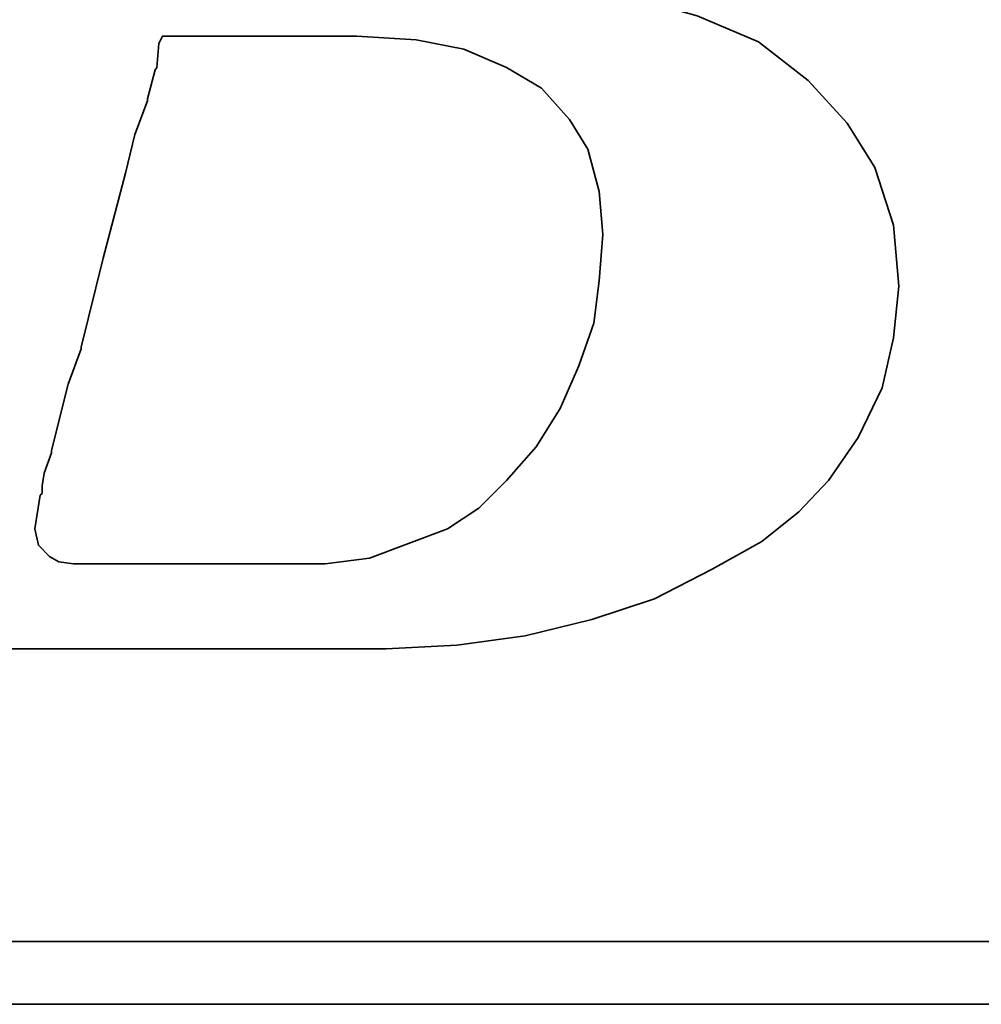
# Model space of a CAD drawing. Header units: inches. Extents: x -4 to 254, y 50 to 189.
# Tile 27 of 49: x 194.11 to 196.31, y 122.51 to 124.76. Entities that reach past the tile are written whole.
import ezdxf

# ---------------------------------------------------------------- set-up
doc = ezdxf.new("R2010")
doc.units = ezdxf.units.IN
doc.header["$LTSCALE"] = 0.2
doc.layers.add('DIM', color=4, linetype='Continuous')
doc.layers.add('layer 1', color=7, linetype='Continuous')

# ---------------------------------------------------------------- blocks, each defined once
blk = doc.blocks.new('TBI MOTION logo(完整正式版)')
at = {"layer": 'layer 1', "color": 22, "lineweight": 35}
for points, knots in [([(-64.65375, -6.86375), (-64.65375, -6.86375), (-64.84375, -7.29625), (-64.84375, -7.29625), (-64.84375, -7.29625), (-64.84375, -7.29625), (-64.86875, -7.34375), (-64.86875, -7.34375), (-64.86875, -7.34375), (-64.86875, -7.34375), (-64.86875, -7.36875), (-64.86875, -7.36875), (-64.86875, -7.36875), (-64.86875, -7.36875), (-65.15375, -7.65375), (-65.15375, -7.65375), (-65.15375, -7.65375), (-65.15375, -7.65375), (-65.17875, -7.65375), (-65.17875, -7.65375), (-65.17875, -7.65375), (-65.17875, -7.65375), (-65.20375, -7.67875), (-65.20375, -7.67875), (-65.20375, -7.67875), (-65.20375, -7.67875), (-65.58875, -7.87125), (-65.58875, -7.87125), (-65.58875, -7.87125), (-65.58875, -7.87125), (-65.63375, -7.87125), (-65.63375, -7.87125), (-65.63375, -7.87125), (-65.63375, -7.87125), (-65.65875, -7.89375), (-65.65875, -7.89375), (-65.65875, -7.89375), (-65.65875, -7.89375), (-66.09375, -7.94375), (-66.09375, -7.94375), (-66.09375, -7.94375), (-66.09375, -7.94375), (-66.11375, -7.94375), (-66.11375, -7.94375), (-66.11375, -7.94375), (-66.11375, -7.94375), (-66.16375, -7.94375), (-66.16375, -7.94375), (-66.16375, -7.94375), (-66.16375, -7.94375), (-66.30875, -7.94375), (-66.30875, -7.94375), (-66.30875, -7.94375), (-66.30875, -7.94375), (-66.69375, -7.94375), (-66.69375, -7.94375), (-66.69375, -7.94375), (-66.69375, -7.94375), (-67.07375, -7.94375), (-67.07375, -7.94375), (-67.07375, -7.94375), (-67.07375, -7.94375), (-67.12375, -7.94375), (-67.12375, -7.94375), (-67.12375, -7.94375), (-67.12375, -7.94375), (-67.12375, -7.96625), (-67.12375, -7.96625), (-67.12375, -7.96625), (-67.12375, -7.96625), (-67.14875, -7.99125), (-67.14875, -7.99125), (-67.14875, -7.99125), (-67.14875, -7.99125), (-67.24375, -8.34875), (-67.24375, -8.34875), (-67.24375, -8.34875), (-67.24375, -8.34875), (-67.31375, -8.68625), (-67.31375, -8.68625), (-67.31375, -8.68625), (-67.31375, -8.68625), (-67.26875, -8.68625), (-67.26875, -8.68625), (-67.26875, -8.68625), (-67.26875, -8.68625), (-67.07375, -8.68625), (-67.07375, -8.68625), (-67.07375, -8.68625), (-67.07375, -8.68625), (-66.54875, -8.68625), (-66.54875, -8.68625), (-66.54875, -8.68625), (-66.54875, -8.68625), (-65.82625, -8.68625), (-65.82625, -8.68625), (-65.82625, -8.68625), (-65.82625, -8.68625), (-65.01375, -8.68625), (-65.01375, -8.68625), (-65.01375, -8.68625), (-65.01375, -8.68625), (-64.05375, -8.68625), (-64.05375, -8.68625), (-64.05375, -8.68625), (-64.05375, -8.68625), (-62.08375, -8.68625), (-62.08375, -8.68625), (-62.08375, -8.68625), (-62.08375, -8.68625), (-60.06875, -8.68625), (-60.06875, -8.68625), (-60.06875, -8.68625), (-60.06875, -8.68625), (-59.10875, -8.68625), (-59.10875, -8.68625), (-59.10875, -8.68625), (-59.10875, -8.68625), (-58.29375, -8.68625), (-58.29375, -8.68625), (-58.29375, -8.68625), (-58.29375, -8.68625), (-57.57375, -8.68625), (-57.57375, -8.68625), (-57.57375, -8.68625), (-57.57375, -8.68625), (-57.04875, -8.68625), (-57.04875, -8.68625), (-57.04875, -8.68625), (-57.04875, -8.68625), (-56.85375, -8.68625), (-56.85375, -8.68625), (-56.85375, -8.68625), (-56.85375, -8.68625), (-56.70875, -8.68625), (-56.70875, -8.68625), (-56.70875, -8.68625), (-56.70875, -8.68625), (-56.61375, -8.68625), (-56.61375, -8.68625), (-56.61375, -8.68625), (-56.61375, -8.68625), (-56.56875, -8.68625), (-56.56875, -8.68625), (-56.56875, -8.68625), (-56.56875, -8.68625), (-55.65375, -8.63875), (-55.65375, -8.63875), (-55.65375, -8.63875), (-55.65375, -8.63875), (-54.76875, -8.51875), (-54.76875, -8.51875), (-54.76875, -8.51875), (-54.76875, -8.51875), (-53.90375, -8.30375), (-53.90375, -8.30375), (-53.90375, -8.30375), (-53.90375, -8.30375), (-53.08875, -8.03875), (-53.08875, -8.03875), (-53.08875, -8.03875), (-53.08875, -8.03875), (-52.34375, -7.65375), (-52.34375, -7.65375), (-52.34375, -7.65375), (-52.34375, -7.65375), (-51.69875, -7.29625), (-51.69875, -7.29625), (-51.69875, -7.29625), (-51.69875, -7.29625), (-51.21875, -6.91125), (-51.21875, -6.91125), (-51.21875, -6.91125), (-51.21875, -6.91125), (-50.83375, -6.50375), (-50.83375, -6.50375), (-50.83375, -6.50375), (-50.83375, -6.50375), (-50.44875, -5.94875), (-50.44875, -5.94875), (-50.44875, -5.94875), (-50.44875, -5.94875), (-50.13875, -5.30375), (-50.13875, -5.30375), (-50.13875, -5.30375), (-50.13875, -5.30375), (-49.99375, -4.65375), (-49.99375, -4.65375), (-49.99375, -4.65375), (-49.99375, -4.65375), (-49.92375, -3.98375), (-49.92375, -3.98375), (-49.92375, -3.98375), (-49.92375, -3.98375), (-49.99375, -3.19374), (-49.99375, -3.19374), (-49.99375, -3.19374), (-49.99375, -3.19374), (-50.23374, -2.44874), (-50.23374, -2.44874), (-50.23374, -2.44874), (-50.23374, -2.44874), (-50.59375, -1.87374), (-50.59375, -1.87374), (-50.59375, -1.87374), (-50.59375, -1.87374), (-51.09875, -1.31874), (-51.09875, -1.31874), (-51.09875, -1.31874), (-51.09875, -1.31874), (-51.74375, -0.81875), (-51.74375, -0.81875), (-51.74375, -0.81875), (-51.74375, -0.81875), (-52.53875, -0.48125), (-52.53875, -0.48125), (-52.53875, -0.48125), (-52.53875, -0.48125), (-53.47375, -0.21875), (-53.47375, -0.21875), (-53.47375, -0.21875), (-53.47375, -0.21875), (-54.52875, -0.04874), (-54.52875, -0.04874), (-54.52875, -0.04874), (-54.52875, -0.04874), (-55.65375, 0.12125), (-55.65375, 0.12125), (-55.65375, 0.12125), (-55.65375, 0.12125), (-54.50375, 0.28624), (-54.50375, 0.28624), (-54.50375, 0.28624), (-54.50375, 0.28624), (-53.83375, 0.38124), (-53.83375, 0.38124), (-53.83375, 0.38124), (-53.83375, 0.38124), (-53.18375, 0.50125), (-53.18375, 0.50125), (-53.18375, 0.50125), (-53.18375, 0.50125), (-52.55875, 0.66874), (-52.55875, 0.66874), (-52.55875, 0.66874), (-52.55875, 0.66874), (-52.03375, 0.86124), (-52.03375, 0.86124), (-52.03375, 0.86124), (-52.03375, 0.86124), (-51.50374, 1.03124), (-51.50374, 1.03124), (-51.50374, 1.03124), (-51.50374, 1.03124), (-51.09875, 1.27125), (-51.09875, 1.27125), (-51.09875, 1.27125), (-51.09875, 1.27125), (-50.71375, 1.48624), (-50.71375, 1.48624), (-50.71375, 1.48624), (-50.71375, 1.48624), (-50.37625, 1.77625), (-50.37625, 1.77625), (-50.37625, 1.77625), (-50.37625, 1.77625), (-49.82375, 2.37625), (-49.82375, 2.37625), (-49.82375, 2.37625), (-49.82375, 2.37625), (-49.41875, 2.99625), (-49.41875, 2.99625), (-49.41875, 2.99625), (-49.41875, 2.99625), (-49.22375, 3.76625), (-49.22375, 3.76625), (-49.22375, 3.76625), (-49.22375, 3.76625), (-49.15375, 4.50874), (-49.15375, 4.50874), (-49.15375, 4.50874), (-49.15375, 4.50874), (-49.20375, 5.25125), (-49.20375, 5.25125), (-49.20375, 5.25125), (-49.20375, 5.25125), (-49.41875, 5.92625), (-49.41875, 5.92625), (-49.41875, 5.92625), (-49.41875, 5.92625), (-49.77875, 6.47625), (-49.77875, 6.47625), (-49.77875, 6.47625), (-49.77875, 6.47625), (-50.33125, 7.02624), (-50.33125, 7.02624), (-50.33125, 7.02624), (-50.33125, 7.02624), (-51.00125, 7.43625), (-51.00125, 7.43625), (-51.00125, 7.43625), (-51.00125, 7.43625), (-51.79375, 7.72625), (-51.79375, 7.72625), (-51.79375, 7.72625), (-51.79375, 7.72625), (-52.72875, 7.89124), (-52.72875, 7.89124), (-52.72875, 7.89124), (-52.72875, 7.89124), (-53.83375, 7.98625), (-53.83375, 7.98625), (-53.83375, 7.98625), (-53.83375, 7.98625), (-53.92875, 7.98625), (-53.92875, 7.98625), (-53.92875, 7.98625), (-53.92875, 7.98625), (-54.26375, 7.98625), (-54.26375, 7.98625), (-54.26375, 7.98625), (-54.26375, 7.98625), (-54.74375, 7.98625), (-54.74375, 7.98625), (-54.74375, 7.98625), (-54.74375, 7.98625), (-55.36875, 7.98625), (-55.36875, 7.98625), (-55.36875, 7.98625), (-55.36875, 7.98625), (-56.13375, 7.98625), (-56.13375, 7.98625), (-56.13375, 7.98625), (-56.13375, 7.98625), (-56.94875, 7.98625), (-56.94875, 7.98625), (-56.94875, 7.98625), (-56.94875, 7.98625), (-58.77625, 7.98625), (-58.77625, 7.98625), (-58.77625, 7.98625), (-58.77625, 7.98625), (-60.59875, 7.98625), (-60.59875, 7.98625), (-60.59875, 7.98625), (-60.59875, 7.98625), (-61.41375, 7.98625), (-61.41375, 7.98625), (-61.41375, 7.98625), (-61.41375, 7.98625), (-62.17875, 7.98625), (-62.17875, 7.98625), (-62.17875, 7.98625), (-62.17875, 7.98625), (-62.80375, 7.98625), (-62.80375, 7.98625), (-62.80375, 7.98625), (-62.80375, 7.98625), (-63.30625, 7.98625), (-63.30625, 7.98625), (-63.30625, 7.98625), (-63.30625, 7.98625), (-63.57375, 7.98625), (-63.57375, 7.98625), (-63.57375, 7.98625), (-63.57375, 7.98625), (-63.57375, 7.96375), (-63.57375, 7.96375), (-63.57375, 7.96375), (-63.57375, 7.96375), (-63.59875, 7.94125), (-63.59875, 7.94125), (-63.59875, 7.94125), (-63.59875, 7.94125), (-63.69375, 7.55625), (-63.69375, 7.55625), (-63.69375, 7.55625), (-63.69375, 7.55625), (-63.76375, 7.24624), (-63.76375, 7.24624), (-63.76375, 7.24624), (-63.76375, 7.24624), (-63.23875, 7.24624), (-63.23875, 7.24624), (-63.23875, 7.24624), (-63.23875, 7.24624), (-62.75875, 7.24624), (-62.75875, 7.24624), (-62.75875, 7.24624), (-62.75875, 7.24624), (-62.61125, 7.24624), (-62.61125, 7.24624), (-62.61125, 7.24624), (-62.61125, 7.24624), (-62.56625, 7.24624), (-62.56625, 7.24624), (-62.56625, 7.24624), (-62.56625, 7.24624), (-62.22875, 7.24624), (-62.22875, 7.24624), (-62.22875, 7.24624), (-62.22875, 7.24624), (-62.20375, 7.24624), (-62.20375, 7.24624), (-62.20375, 7.24624), (-62.20375, 7.24624), (-62.17875, 7.21875), (-62.17875, 7.21875), (-62.17875, 7.21875), (-62.17875, 7.21875), (-61.96375, 7.17125), (-61.96375, 7.17125), (-61.96375, 7.17125), (-61.96375, 7.17125), (-61.72375, 7.12624), (-61.72375, 7.12624), (-61.72375, 7.12624), (-61.72375, 7.12624), (-61.70375, 7.12624), (-61.70375, 7.12624), (-61.70375, 7.12624), (-61.70375, 7.12624), (-61.55875, 7.07624), (-61.55875, 7.07624), (-61.55875, 7.07624), (-61.55875, 7.07624), (-61.50875, 7.07624), (-61.50875, 7.07624), (-61.50875, 7.07624), (-61.50875, 7.07624), (-61.48375, 7.02624), (-61.48375, 7.02624), (-61.48375, 7.02624), (-61.48375, 7.02624), (-61.31875, 6.83375), (-61.31875, 6.83375), (-61.31875, 6.83375), (-61.31875, 6.83375), (-61.29375, 6.81125), (-61.29375, 6.81125), (-61.29375, 6.81125), (-61.29375, 6.81125), (-61.29375, 6.78625), (-61.29375, 6.78625), (-61.29375, 6.78625), (-61.29375, 6.78625), (-61.19875, 6.50124), (-61.19875, 6.50124), (-61.19875, 6.50124), (-61.19875, 6.50124), (-61.17375, 6.45124), (-61.17375, 6.45124), (-61.17375, 6.45124), (-61.17375, 6.45124), (-61.19875, 6.40625), (-61.19875, 6.40625), (-61.19875, 6.40625), (-61.19875, 6.40625), (-61.26875, 5.99624), (-61.26875, 5.99624), (-61.26875, 5.99624), (-61.26875, 5.99624), (-61.26875, 5.85125), (-61.26875, 5.85125), (-61.26875, 5.85125), (-61.26875, 5.85125), (-61.26875, 5.82625), (-61.26875, 5.82625), (-61.26875, 5.82625), (-61.26875, 5.82625), (-61.29375, 5.80625), (-61.29375, 5.80625), (-61.29375, 5.80625), (-61.29375, 5.80625), (-61.34125, 5.66125), (-61.34125, 5.66125), (-61.34125, 5.66125), (-61.34125, 5.66125), (-61.41375, 5.44625), (-61.41375, 5.44625), (-61.41375, 5.44625), (-61.41375, 5.44625), (-61.48375, 5.15625), (-61.48375, 5.15625), (-61.48375, 5.15625), (-61.48375, 5.15625), (-61.58375, 4.82124), (-61.58375, 4.82124), (-61.58375, 4.82124), (-61.58375, 4.82124), (-61.79875, 4.00375), (-61.79875, 4.00375), (-61.79875, 4.00375), (-61.79875, 4.00375), (-62.05875, 2.99625), (-62.05875, 2.99625), (-62.05875, 2.99625), (-62.05875, 2.99625), (-62.34875, 1.91625), (-62.34875, 1.91625), (-62.34875, 1.91625), (-62.34875, 1.91625), (-62.97375, -0.41124), (-62.97375, -0.41124), (-62.97375, -0.41124), (-62.97375, -0.41124), (-63.59875, -2.75875), (-63.59875, -2.75875), (-63.59875, -2.75875), (-63.59875, -2.75875), (-63.88375, -3.86374), (-63.88375, -3.86374), (-63.88375, -3.86374), (-63.88375, -3.86374), (-64.14875, -4.82374), (-64.14875, -4.82374), (-64.14875, -4.82374), (-64.14875, -4.82374), (-64.36375, -5.64125), (-64.36375, -5.64125), (-64.36375, -5.64125), (-64.36375, -5.64125), (-64.43625, -5.97625), (-64.43625, -5.97625), (-64.43625, -5.97625), (-64.43625, -5.97625), (-64.50875, -6.28625), (-64.50875, -6.28625), (-64.50875, -6.28625), (-64.50875, -6.28625), (-64.50875, -6.30875), (-64.50875, -6.30875), (-64.50875, -6.30875), (-64.50875, -6.30875), (-64.57875, -6.50375), (-64.57875, -6.50375), (-64.57875, -6.50375), (-64.57875, -6.50375), (-64.62875, -6.69625), (-64.62875, -6.69625), (-64.62875, -6.69625), (-64.62875, -6.69625), (-64.62875, -6.76875), (-64.62875, -6.76875), (-64.62875, -6.76875), (-64.62875, -6.76875), (-64.62875, -6.81375), (-64.62875, -6.81375), (-64.62875, -6.81375), (-64.62875, -6.81375), (-64.62875, -6.83875), (-64.62875, -6.83875), (-64.62875, -6.83875), (-64.62875, -6.83875), (-64.65375, -6.86375), (-64.65375, -6.86375)], [0, 0, 0, 0, 0.00719424, 0.00719424, 0.00719424, 0.00719424, 0.01438849, 0.01438849, 0.01438849, 0.01438849, 0.02158273, 0.02158273, 0.02158273, 0.02158273, 0.02877698, 0.02877698, 0.02877698, 0.02877698, 0.03597122, 0.03597122, 0.03597122, 0.03597122, 0.04316547, 0.04316547, 0.04316547, 0.04316547, 0.05035971, 0.05035971, 0.05035971, 0.05035971, 0.05755396, 0.05755396, 0.05755396, 0.05755396, 0.0647482, 0.0647482, 0.0647482, 0.0647482, 0.07194245, 0.07194245, 0.07194245, 0.07194245, 0.07913669, 0.07913669, 0.07913669, 0.07913669, 0.08633094, 0.08633094, 0.08633094, 0.08633094, 0.09352518, 0.09352518, 0.09352518, 0.09352518, 0.10071942, 0.10071942, 0.10071942, 0.10071942, 0.10791367, 0.10791367, 0.10791367, 0.10791367, 0.11510791, 0.11510791, 0.11510791, 0.11510791, 0.12230216, 0.12230216, 0.12230216, 0.12230216, 0.1294964, 0.1294964, 0.1294964, 0.1294964, 0.13669065, 0.13669065, 0.13669065, 0.13669065, 0.14388489, 0.14388489, 0.14388489, 0.14388489, 0.15107914, 0.15107914, 0.15107914, 0.15107914, 0.15827338, 0.15827338, 0.15827338, 0.15827338, 0.16546763, 0.16546763, 0.16546763, 0.16546763, 0.17266187, 0.17266187, 0.17266187, 0.17266187, 0.17985612, 0.17985612, 0.17985612, 0.17985612, 0.18705036, 0.18705036, 0.18705036, 0.18705036, 0.1942446, 0.1942446, 0.1942446, 0.1942446, 0.20143885, 0.20143885, 0.20143885, 0.20143885, 0.20863309, 0.20863309, 0.20863309, 0.20863309, 0.21582734, 0.21582734, 0.21582734, 0.21582734, 0.22302158, 0.22302158, 0.22302158, 0.22302158, 0.23021583, 0.23021583, 0.23021583, 0.23021583, 0.23741007, 0.23741007, 0.23741007, 0.23741007, 0.24460432, 0.24460432, 0.24460432, 0.24460432, 0.25179856, 0.25179856, 0.25179856, 0.25179856, 0.25899281, 0.25899281, 0.25899281, 0.25899281, 0.26618705, 0.26618705, 0.26618705, 0.26618705, 0.27338129, 0.27338129, 0.27338129, 0.27338129, 0.28057554, 0.28057554, 0.28057554, 0.28057554, 0.28776978, 0.28776978, 0.28776978, 0.28776978, 0.29496403, 0.29496403, 0.29496403, 0.29496403, 0.30215827, 0.30215827, 0.30215827, 0.30215827, 0.30935252, 0.30935252, 0.30935252, 0.30935252, 0.31654676, 0.31654676, 0.31654676, 0.31654676, 0.32374101, 0.32374101, 0.32374101, 0.32374101, 0.33093525, 0.33093525, 0.33093525, 0.33093525, 0.3381295, 0.3381295, 0.3381295, 0.3381295, 0.34532374, 0.34532374, 0.34532374, 0.34532374, 0.35251799, 0.35251799, 0.35251799, 0.35251799, 0.35971223, 0.35971223, 0.35971223, 0.35971223, 0.36690647, 0.36690647, 0.36690647, 0.36690647, 0.37410072, 0.37410072, 0.37410072, 0.37410072, 0.38129496, 0.38129496, 0.38129496, 0.38129496, 0.38848921, 0.38848921, 0.38848921, 0.38848921, 0.39568345, 0.39568345, 0.39568345, 0.39568345, 0.4028777, 0.4028777, 0.4028777, 0.4028777, 0.41007194, 0.41007194, 0.41007194, 0.41007194, 0.41726619, 0.41726619, 0.41726619, 0.41726619, 0.42446043, 0.42446043, 0.42446043, 0.42446043, 0.43165468, 0.43165468, 0.43165468, 0.43165468, 0.43884892, 0.43884892, 0.43884892, 0.43884892, 0.44604317, 0.44604317, 0.44604317, 0.44604317, 0.45323741, 0.45323741, 0.45323741, 0.45323741, 0.46043165, 0.46043165, 0.46043165, 0.46043165, 0.4676259, 0.4676259, 0.4676259, 0.4676259, 0.47482014, 0.47482014, 0.47482014, 0.47482014, 0.48201439, 0.48201439, 0.48201439, 0.48201439, 0.48920863, 0.48920863, 0.48920863, 0.48920863, 0.49640288, 0.49640288, 0.49640288, 0.49640288, 0.50359712, 0.50359712, 0.50359712, 0.50359712, 0.51079137, 0.51079137, 0.51079137, 0.51079137, 0.51798561, 0.51798561, 0.51798561, 0.51798561, 0.52517986, 0.52517986, 0.52517986, 0.52517986, 0.5323741, 0.5323741, 0.5323741, 0.5323741, 0.53956835, 0.53956835, 0.53956835, 0.53956835, 0.54676259, 0.54676259, 0.54676259, 0.54676259, 0.55395683, 0.55395683, 0.55395683, 0.55395683, 0.56115108, 0.56115108, 0.56115108, 0.56115108, 0.56834532, 0.56834532, 0.56834532, 0.56834532, 0.57553957, 0.57553957, 0.57553957, 0.57553957, 0.58273381, 0.58273381, 0.58273381, 0.58273381, 0.58992806, 0.58992806, 0.58992806, 0.58992806, 0.5971223, 0.5971223, 0.5971223, 0.5971223, 0.60431655, 0.60431655, 0.60431655, 0.60431655, 0.61151079, 0.61151079, 0.61151079, 0.61151079, 0.61870504, 0.61870504, 0.61870504, 0.61870504, 0.62589928, 0.62589928, 0.62589928, 0.62589928, 0.63309353, 0.63309353, 0.63309353, 0.63309353, 0.64028777, 0.64028777, 0.64028777, 0.64028777, 0.64748201, 0.64748201, 0.64748201, 0.64748201, 0.65467626, 0.65467626, 0.65467626, 0.65467626, 0.6618705, 0.6618705, 0.6618705, 0.6618705, 0.66906475, 0.66906475, 0.66906475, 0.66906475, 0.67625899, 0.67625899, 0.67625899, 0.67625899, 0.68345324, 0.68345324, 0.68345324, 0.68345324, 0.69064748, 0.69064748, 0.69064748, 0.69064748, 0.69784173, 0.69784173, 0.69784173, 0.69784173, 0.70503597, 0.70503597, 0.70503597, 0.70503597, 0.71223022, 0.71223022, 0.71223022, 0.71223022, 0.71942446, 0.71942446, 0.71942446, 0.71942446, 0.72661871, 0.72661871, 0.72661871, 0.72661871, 0.73381295, 0.73381295, 0.73381295, 0.73381295, 0.74100719, 0.74100719, 0.74100719, 0.74100719, 0.74820144, 0.74820144, 0.74820144, 0.74820144, 0.75539568, 0.75539568, 0.75539568, 0.75539568, 0.76258993, 0.76258993, 0.76258993, 0.76258993, 0.76978417, 0.76978417, 0.76978417, 0.76978417, 0.77697842, 0.77697842, 0.77697842, 0.77697842, 0.78417266, 0.78417266, 0.78417266, 0.78417266, 0.79136691, 0.79136691, 0.79136691, 0.79136691, 0.79856115, 0.79856115, 0.79856115, 0.79856115, 0.8057554, 0.8057554, 0.8057554, 0.8057554, 0.81294964, 0.81294964, 0.81294964, 0.81294964, 0.82014388, 0.82014388, 0.82014388, 0.82014388, 0.82733813, 0.82733813, 0.82733813, 0.82733813, 0.83453237, 0.83453237, 0.83453237, 0.83453237, 0.84172662, 0.84172662, 0.84172662, 0.84172662, 0.84892086, 0.84892086, 0.84892086, 0.84892086, 0.85611511, 0.85611511, 0.85611511, 0.85611511, 0.86330935, 0.86330935, 0.86330935, 0.86330935, 0.8705036, 0.8705036, 0.8705036, 0.8705036, 0.87769784, 0.87769784, 0.87769784, 0.87769784, 0.88489209, 0.88489209, 0.88489209, 0.88489209, 0.89208633, 0.89208633, 0.89208633, 0.89208633, 0.89928058, 0.89928058, 0.89928058, 0.89928058, 0.90647482, 0.90647482, 0.90647482, 0.90647482, 0.91366906, 0.91366906, 0.91366906, 0.91366906, 0.92086331, 0.92086331, 0.92086331, 0.92086331, 0.92805755, 0.92805755, 0.92805755, 0.92805755, 0.9352518, 0.9352518, 0.9352518, 0.9352518, 0.94244604, 0.94244604, 0.94244604, 0.94244604, 0.94964029, 0.94964029, 0.94964029, 0.94964029, 0.95683453, 0.95683453, 0.95683453, 0.95683453, 0.96402878, 0.96402878, 0.96402878, 0.96402878, 0.97122302, 0.97122302, 0.97122302, 0.97122302, 0.97841727, 0.97841727, 0.97841727, 0.97841727, 0.98561151, 0.98561151, 0.98561151, 0.98561151, 0.99280576, 0.99280576, 0.99280576, 0.99280576, 1, 1, 1, 1]), ([(-61.03125, -6.57375), (-61.03125, -6.57375), (-61.03125, -6.67125), (-61.03125, -6.67125), (-61.03125, -6.67125), (-61.03125, -6.67125), (-61.05375, -6.69625), (-61.05375, -6.69625), (-61.05375, -6.69625), (-61.05375, -6.69625), (-61.12375, -7.12875), (-61.12375, -7.12875), (-61.12375, -7.12875), (-61.12375, -7.12875), (-61.07875, -7.34375), (-61.07875, -7.34375), (-61.07875, -7.34375), (-61.07875, -7.34375), (-60.93375, -7.48875), (-60.93375, -7.48875), (-60.93375, -7.48875), (-60.93375, -7.48875), (-60.81375, -7.55625), (-60.81375, -7.55625), (-60.81375, -7.55625), (-60.81375, -7.55625), (-60.62375, -7.58375), (-60.62375, -7.58375), (-60.62375, -7.58375), (-60.62375, -7.58375), (-60.30875, -7.58375), (-60.30875, -7.58375), (-60.30875, -7.58375), (-60.30875, -7.58375), (-59.97375, -7.58375), (-59.97375, -7.58375), (-59.97375, -7.58375), (-59.97375, -7.58375), (-59.87875, -7.58375), (-59.87875, -7.58375), (-59.87875, -7.58375), (-59.87875, -7.58375), (-59.63625, -7.58375), (-59.63625, -7.58375), (-59.63625, -7.58375), (-59.63625, -7.58375), (-58.96875, -7.58375), (-58.96875, -7.58375), (-58.96875, -7.58375), (-58.96875, -7.58375), (-58.29375, -7.58375), (-58.29375, -7.58375), (-58.29375, -7.58375), (-58.29375, -7.58375), (-58.05375, -7.58375), (-58.05375, -7.58375), (-58.05375, -7.58375), (-58.05375, -7.58375), (-57.98375, -7.58375), (-57.98375, -7.58375), (-57.98375, -7.58375), (-57.98375, -7.58375), (-57.35875, -7.58375), (-57.35875, -7.58375), (-57.35875, -7.58375), (-57.35875, -7.58375), (-56.78375, -7.50875), (-56.78375, -7.50875), (-56.78375, -7.50875), (-56.78375, -7.50875), (-56.27875, -7.31875), (-56.27875, -7.31875), (-56.27875, -7.31875), (-56.27875, -7.31875), (-55.77375, -7.12875), (-55.77375, -7.12875), (-55.77375, -7.12875), (-55.77375, -7.12875), (-55.36875, -6.86375), (-55.36875, -6.86375), (-55.36875, -6.86375), (-55.36875, -6.86375), (-55.00875, -6.50375), (-55.00875, -6.50375), (-55.00875, -6.50375), (-55.00875, -6.50375), (-54.62375, -6.06875), (-54.62375, -6.06875), (-54.62375, -6.06875), (-54.62375, -6.06875), (-54.31375, -5.56875), (-54.31375, -5.56875), (-54.31375, -5.56875), (-54.31375, -5.56875), (-54.07375, -5.01625), (-54.07375, -5.01625), (-54.07375, -5.01625), (-54.07375, -5.01625), (-53.87875, -4.46374), (-53.87875, -4.46374), (-53.87875, -4.46374), (-53.87875, -4.46374), (-53.80875, -3.91375), (-53.80875, -3.91375), (-53.80875, -3.91375), (-53.80875, -3.91375), (-53.75875, -3.31375), (-53.75875, -3.31375), (-53.75875, -3.31375), (-53.75875, -3.31375), (-53.80875, -2.75875), (-53.80875, -2.75875), (-53.80875, -2.75875), (-53.80875, -2.75875), (-53.95375, -2.20875), (-53.95375, -2.20875), (-53.95375, -2.20875), (-53.95375, -2.20875), (-54.19375, -1.82625), (-54.19375, -1.82625), (-54.19375, -1.82625), (-54.19375, -1.82625), (-54.55375, -1.41875), (-54.55375, -1.41875), (-54.55375, -1.41875), (-54.55375, -1.41875), (-55.00875, -1.15125), (-55.00875, -1.15125), (-55.00875, -1.15125), (-55.00875, -1.15125), (-55.56125, -0.91375), (-55.56125, -0.91375), (-55.56125, -0.91375), (-55.56125, -0.91375), (-56.18125, -0.79375), (-56.18125, -0.79375), (-56.18125, -0.79375), (-56.18125, -0.79375), (-56.94875, -0.74374), (-56.94875, -0.74374), (-56.94875, -0.74374), (-56.94875, -0.74374), (-56.99875, -0.74374), (-56.99875, -0.74374), (-56.99875, -0.74374), (-56.99875, -0.74374), (-57.09375, -0.74374), (-57.09375, -0.74374), (-57.09375, -0.74374), (-57.09375, -0.74374), (-57.38375, -0.74374), (-57.38375, -0.74374), (-57.38375, -0.74374), (-57.38375, -0.74374), (-57.76875, -0.74374), (-57.76875, -0.74374), (-57.76875, -0.74374), (-57.76875, -0.74374), (-58.24625, -0.74374), (-58.24625, -0.74374), (-58.24625, -0.74374), (-58.24625, -0.74374), (-58.72875, -0.74374), (-58.72875, -0.74374), (-58.72875, -0.74374), (-58.72875, -0.74374), (-59.20875, -0.74374), (-59.20875, -0.74374), (-59.20875, -0.74374), (-59.20875, -0.74374), (-59.46875, -0.74374), (-59.46875, -0.74374), (-59.46875, -0.74374), (-59.46875, -0.74374), (-59.51625, -0.83875), (-59.51625, -0.83875), (-59.51625, -0.83875), (-59.51625, -0.83875), (-59.54375, -1.15125), (-59.54375, -1.15125), (-59.54375, -1.15125), (-59.54375, -1.15125), (-59.56375, -1.17874), (-59.56375, -1.17874), (-59.56375, -1.17874), (-59.56375, -1.17874), (-59.66375, -1.55875), (-59.66375, -1.55875), (-59.66375, -1.55875), (-59.66375, -1.55875), (-59.66375, -1.58375), (-59.66375, -1.58375), (-59.66375, -1.58375), (-59.66375, -1.58375), (-59.82875, -2.01874), (-59.82875, -2.01874), (-59.82875, -2.01874), (-59.82875, -2.01874), (-59.94875, -2.52125), (-59.94875, -2.52125), (-59.94875, -2.52125), (-59.94875, -2.52125), (-60.23875, -3.62375), (-60.23875, -3.62375), (-60.23875, -3.62375), (-60.23875, -3.62375), (-60.52375, -4.77624), (-60.52375, -4.77624), (-60.52375, -4.77624), (-60.52375, -4.77624), (-60.52375, -4.79874), (-60.52375, -4.79874), (-60.52375, -4.79874), (-60.52375, -4.79874), (-60.69125, -5.25375), (-60.69125, -5.25375), (-60.69125, -5.25375), (-60.69125, -5.25375), (-60.81375, -5.73625), (-60.81375, -5.73625), (-60.81375, -5.73625), (-60.81375, -5.73625), (-60.90875, -6.11875), (-60.90875, -6.11875), (-60.90875, -6.11875), (-60.90875, -6.11875), (-60.90875, -6.14375), (-60.90875, -6.14375), (-60.90875, -6.14375), (-60.90875, -6.14375), (-61.00375, -6.40875), (-61.00375, -6.40875), (-61.00375, -6.40875), (-61.00375, -6.40875), (-61.03125, -6.57375), (-61.03125, -6.57375)], [0, 0, 0, 0, 0.01694915, 0.01694915, 0.01694915, 0.01694915, 0.03389831, 0.03389831, 0.03389831, 0.03389831, 0.05084746, 0.05084746, 0.05084746, 0.05084746, 0.06779661, 0.06779661, 0.06779661, 0.06779661, 0.08474576, 0.08474576, 0.08474576, 0.08474576, 0.10169492, 0.10169492, 0.10169492, 0.10169492, 0.11864407, 0.11864407, 0.11864407, 0.11864407, 0.13559322, 0.13559322, 0.13559322, 0.13559322, 0.15254237, 0.15254237, 0.15254237, 0.15254237, 0.16949153, 0.16949153, 0.16949153, 0.16949153, 0.18644068, 0.18644068, 0.18644068, 0.18644068, 0.20338983, 0.20338983, 0.20338983, 0.20338983, 0.22033898, 0.22033898, 0.22033898, 0.22033898, 0.23728814, 0.23728814, 0.23728814, 0.23728814, 0.25423729, 0.25423729, 0.25423729, 0.25423729, 0.27118644, 0.27118644, 0.27118644, 0.27118644, 0.28813559, 0.28813559, 0.28813559, 0.28813559, 0.30508475, 0.30508475, 0.30508475, 0.30508475, 0.3220339, 0.3220339, 0.3220339, 0.3220339, 0.33898305, 0.33898305, 0.33898305, 0.33898305, 0.3559322, 0.3559322, 0.3559322, 0.3559322, 0.37288136, 0.37288136, 0.37288136, 0.37288136, 0.38983051, 0.38983051, 0.38983051, 0.38983051, 0.40677966, 0.40677966, 0.40677966, 0.40677966, 0.42372881, 0.42372881, 0.42372881, 0.42372881, 0.44067797, 0.44067797, 0.44067797, 0.44067797, 0.45762712, 0.45762712, 0.45762712, 0.45762712, 0.47457627, 0.47457627, 0.47457627, 0.47457627, 0.49152542, 0.49152542, 0.49152542, 0.49152542, 0.50847458, 0.50847458, 0.50847458, 0.50847458, 0.52542373, 0.52542373, 0.52542373, 0.52542373, 0.54237288, 0.54237288, 0.54237288, 0.54237288, 0.55932203, 0.55932203, 0.55932203, 0.55932203, 0.57627119, 0.57627119, 0.57627119, 0.57627119, 0.59322034, 0.59322034, 0.59322034, 0.59322034, 0.61016949, 0.61016949, 0.61016949, 0.61016949, 0.62711864, 0.62711864, 0.62711864, 0.62711864, 0.6440678, 0.6440678, 0.6440678, 0.6440678, 0.66101695, 0.66101695, 0.66101695, 0.66101695, 0.6779661, 0.6779661, 0.6779661, 0.6779661, 0.69491525, 0.69491525, 0.69491525, 0.69491525, 0.71186441, 0.71186441, 0.71186441, 0.71186441, 0.72881356, 0.72881356, 0.72881356, 0.72881356, 0.74576271, 0.74576271, 0.74576271, 0.74576271, 0.76271186, 0.76271186, 0.76271186, 0.76271186, 0.77966102, 0.77966102, 0.77966102, 0.77966102, 0.79661017, 0.79661017, 0.79661017, 0.79661017, 0.81355932, 0.81355932, 0.81355932, 0.81355932, 0.83050847, 0.83050847, 0.83050847, 0.83050847, 0.84745763, 0.84745763, 0.84745763, 0.84745763, 0.86440678, 0.86440678, 0.86440678, 0.86440678, 0.88135593, 0.88135593, 0.88135593, 0.88135593, 0.89830508, 0.89830508, 0.89830508, 0.89830508, 0.91525424, 0.91525424, 0.91525424, 0.91525424, 0.93220339, 0.93220339, 0.93220339, 0.93220339, 0.94915254, 0.94915254, 0.94915254, 0.94915254, 0.96610169, 0.96610169, 0.96610169, 0.96610169, 0.98305085, 0.98305085, 0.98305085, 0.98305085, 1, 1, 1, 1]), ([(75.90875, -9.47875), (75.90875, -9.47875), (75.90875, -12.28625), (75.90875, -12.28625), (75.90875, -12.28625), (75.90875, -12.28625), (75.90875, -12.47875), (75.90875, -12.47875), (75.90875, -12.47875), (75.90875, -12.47875), (75.71625, -12.47875), (75.71625, -12.47875), (75.71625, -12.47875), (75.71625, -12.47875), (-88.32875, -12.47875), (-88.32875, -12.47875), (-88.32875, -12.47875), (-88.32875, -12.47875), (-88.32875, -13.29375), (-88.32875, -13.29375), (-88.32875, -13.29375), (-88.32875, -13.29375), (82.89125, -13.29375), (82.89125, -13.29375), (82.89125, -13.29375), (82.89125, -13.29375), (75.90875, -9.47875), (75.90875, -9.47875)], [0, 0, 0, 0, 0.14285714, 0.14285714, 0.14285714, 0.14285714, 0.28571429, 0.28571429, 0.28571429, 0.28571429, 0.42857143, 0.42857143, 0.42857143, 0.42857143, 0.57142857, 0.57142857, 0.57142857, 0.57142857, 0.71428571, 0.71428571, 0.71428571, 0.71428571, 0.85714286, 0.85714286, 0.85714286, 0.85714286, 1, 1, 1, 1])]:
    blk.add_open_spline(points, degree=3, knots=knots, dxfattribs=at)

msp = doc.modelspace()

# ---------------------------------------------------------------- block references
at = {"layer": 'DIM', "xscale": 0.17671500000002, "yscale": 0.1767149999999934, "zscale": 0.176715}
msp.add_blockref('TBI MOTION logo(完整正式版)', (204.9421, 124.8565), dxfattribs=at)

doc.saveas('drawing.dxf')
